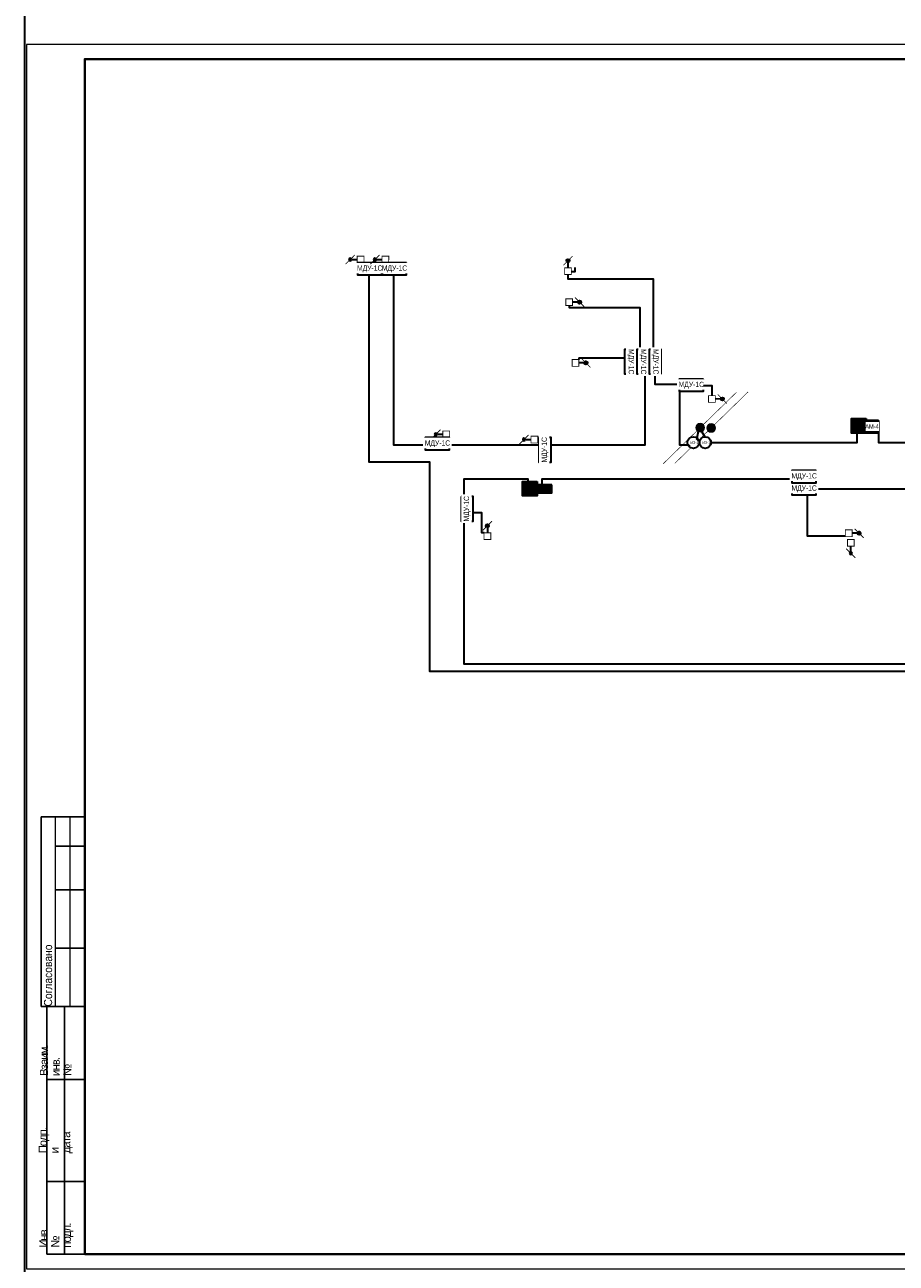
# Model space of a CAD drawing. Header units: millimetres. Extents: x -195178 to 1761886, y 140622 to 301105.
# Tile 88 of 131: x 831192 to 861094, y 224498 to 266979. Entities that reach past the tile are written whole.
import ezdxf
from ezdxf.enums import TextEntityAlignment as Align

# ---------------------------------------------------------------- set-up
doc = ezdxf.new("R2010")
doc.units = ezdxf.units.MM
doc.set_wipeout_variables(frame=1)
for name, color, linetype, lineweight in [('_АПС_Оборудование', 1, 'Continuous', 30), ('format-line3', 7, 'Continuous', 13), ('RC-Извещатели_пожарные', 1, 'Continuous', 30), ('Воздуховоды', 7, 'Continuous', 18), ('ОС', 5, 'Continuous', 25), ('Рамка', 7, 'Continuous', 18), ('СС-011-ПОЖ-СИГНАЛИЗАЦИЯ', 1, 'Continuous', 30), ('УГО АПС и АПЗ$0$_АПС_Оборудование', 1, 'Continuous', 30), ('УГО АПС и АПЗ$0$СС-011-ПОЖ-СИГНАЛИЗАЦИЯ', 1, 'Continuous', 30)]:
    doc.layers.add(name, color=color, linetype=linetype, lineweight=lineweight)
for name, color, linetype in [('EI_HATCH_GALV', 7, 'Continuous'), ('АПС', 5, 'Continuous'), ('АПС_Оборудование', 1, 'Continuous'), ('ССПС', 5, 'Continuous'), ('формат', 250, 'Continuous')]:
    doc.layers.add(name, color=color, linetype=linetype)
doc.styles.add('1111', font='ARIALN.TTF')
doc.styles.add('Arial', font='arial.ttf', dxfattribs={"width": 0.9, "height": 700})
doc.styles.add('Arial Narrow', font='ARIALN.TTF', dxfattribs={"width": 0.9, "height": 600})
doc.styles.add('CP.Text', font='arial.ttf')

# ---------------------------------------------------------------- blocks, each defined once
blk = doc.blocks.new('*U29')
for p, q in [((-574, 155), (-589, 155)), ((-589, 90), (-589, 155)), ((-574, 145), (-584, 145)), ((-574, 130), (-584, 130)), ((-574, 110), (-584, 110)), ((-587, 90), (-589, 90)), ((-587, 5), (-587, 90)), ((-574, 90), (-587, 90)), ((-581, 5), (-581, 90)), ((-574, 65), (-587, 65)), ((-574, 30), (-587, 30)), ((-574, 5), (-587, 5))]:
    blk.add_line(p, q)
at = {"color": 0, "lineweight": 0}
blk.add_lwpolyline([(-594, 0), (0, 0), (0, 420), (-594, 420)], close=True, dxfattribs=at)
at = {"lineweight": 40}
blk.add_lwpolyline([(-574, 5), (-5, 5), (-5, 415), (-574, 415)], close=True, dxfattribs=at)
at = {"layer": 'format-line3', "linetype": 'ByBlock'}
for p, q in [((-584, 90), (-584, 155)), ((-579, 90), (-579, 155))]:
    blk.add_line(p, q, dxfattribs=at)
at = {"style": 'Arial', "width": 0.9}
blk.add_text('Формат:', height=2.8, dxfattribs=at).set_placement((-53.97, 1.25))
at = {"char_height": 2.8, "width": 0.2, "attachment_point": 4, "rotation": 90, "line_spacing_factor": 0.857143, "style": 'Arial'}
for s, insert in [('{\\W0.45993; }Согласовано', (-586.58, 90)), ('{\\W0.62543;\\T0.75; \\W1;Взаим. инв. №}', (-584, 66.14)), ('{\\W0.5838;\\T0.8; \\W1;Подп. и дата}', (-584, 39.63)), ('{\\W0.5838;\\T0.8; \\W1;Инв. № подл.}', (-583.77, 7.25))]:
    blk.add_mtext(s, dxfattribs=dict(at, insert=insert))
at = {"style": 'Arial', "width": 0.9, "flags": 8}
blk.add_attdef('FORMAT', (-36.87, 1.26), '', height=2.8, dxfattribs=at)
blk = doc.blocks.new('озк_пр')
at = {"layer": 'УГО АПС и АПЗ$0$_АПС_Оборудование', "ltscale": 200}
h = blk.add_hatch(color=1, dxfattribs=at)
h.dxf.hatch_style = 1
h.paths.add_polyline_path([(468761, -41723, 1), (468650, -41723, 1)])
at = {"color": 1, "const_width": 29.5}
blk.add_lwpolyline([(468549, -41567), (468666, -41684)], dxfattribs=at)
at = {"layer": 'УГО АПС и АПЗ$0$_АПС_Оборудование', "color": 1, "lineweight": 35, "ltscale": 200}
blk.add_line((468636, -41723), (468463, -41723), dxfattribs=at)
at = {"layer": 'УГО АПС и АПЗ$0$_АПС_Оборудование', "color": 1, "const_width": 29.5}
blk.add_lwpolyline([(468233, -41839), (468463, -41839), (468463, -41608), (468232, -41608)], close=True, dxfattribs=at)
blk.add_lwpolyline([(468745, -41762), (468862, -41880)], dxfattribs=at)
at = {"layer": 'УГО АПС и АПЗ$0$_АПС_Оборудование', "color": 1}
blk.add_circle((468706, -41723), 55.4, dxfattribs=at)
blk = doc.blocks.new('пд_выт')
at = {"layer": 'Воздуховоды', "true_color": 0xcd6928}
h = blk.add_hatch(color=32, dxfattribs=at)
h.dxf.hatch_style = 1
h.paths.add_polyline_path([(468770, -40558, 1), (468659, -40558, 1)])
at = {"layer": 'Воздуховоды', "color": 32, "lineweight": 30, "true_color": 0xcd6928}
blk.add_line((468645, -40558), (468472, -40558), dxfattribs=at)
at = {"layer": 'Воздуховоды', "color": 32, "true_color": 0xcd6928, "const_width": 29.5}
blk.add_lwpolyline([(468242, -40674), (468472, -40673), (468472, -40443), (468241, -40443)], close=True, dxfattribs=at)
for points in [[(468558, -40401), (468675, -40519)], [(468754, -40597), (468871, -40714)]]:
    blk.add_lwpolyline(points, dxfattribs=at)
at = {"layer": 'Воздуховоды', "color": 32, "true_color": 0xcd6928}
blk.add_circle((468715, -40558), 55.4, dxfattribs=at)
blk = doc.blocks.new('пд_пр')
at = {"layer": 'Воздуховоды', "true_color": 0x008800}
h = blk.add_hatch(color=96, dxfattribs=at)
h.dxf.hatch_style = 1
h.paths.add_polyline_path([(468765, -40912, 1), (468654, -40912, 1)])
at = {"layer": 'Воздуховоды', "color": 96, "lineweight": 30, "true_color": 0x008800}
blk.add_line((468640, -40912), (468467, -40912), dxfattribs=at)
at = {"layer": 'Воздуховоды', "color": 96, "true_color": 0x008800, "const_width": 29.5}
blk.add_lwpolyline([(468237, -41028), (468468, -41028), (468467, -40797), (468237, -40797)], close=True, dxfattribs=at)
for points in [[(468553, -40755), (468671, -40873)], [(468749, -40951), (468867, -41069)]]:
    blk.add_lwpolyline(points, dxfattribs=at)
at = {"layer": 'Воздуховоды', "color": 96, "true_color": 0x008800}
blk.add_circle((468710, -40912), 55.4, dxfattribs=at)
blk = doc.blocks.new('УДП')
at = {"color": 30}
blk.add_wipeout([(324223, -148669), (324222, -149169), (323722, -149169), (323723, -148669)], dxfattribs=at).dxf.layer = 'RC-Извещатели_пожарные'
blk.add_wipeout([(323722, -149169), (323723, -148669), (324223, -148669), (324222, -149169)], dxfattribs=at).dxf.layer = 'RC-Извещатели_пожарные'
at = {"layer": 'EI_HATCH_GALV', "lineweight": 30, "true_color": 0xffffff}
h = blk.add_hatch(color=7, dxfattribs=at)
h.dxf.hatch_style = 1
h.paths.add_polyline_path([(324223, -148669), (324222, -149169), (323722, -149169), (323723, -148669)])
at = {"layer": 'RC-Извещатели_пожарные', "color": 30, "ltscale": 30}
blk.add_lwpolyline([(324223, -148669), (324222, -149169), (323722, -149169), (323723, -148669)], close=True, dxfattribs=at)
at = {"layer": 'RC-Извещатели_пожарные', "color": 30, "ltscale": 30, "const_width": 37.5}
blk.add_lwpolyline([(323823, -148769, 1), (324123, -148769, 1)], format="xyb", dxfattribs=at)
blk.add_lwpolyline([(323972, -148919), (323972, -149069)], dxfattribs=at)
at = {"color": 30, "lineweight": 30, "style": 'Arial Narrow', "width": 0.9}
blk.add_text('ДУ', height=100, dxfattribs=at).set_placement((323814, -149078), align=Align.MIDDLE_CENTER)
blk = doc.blocks.new('ам-4')
blk.add_wipeout([(-197, 213), (223, 213), (223, -207), (-197, -207)]).dxf.layer = 'АПС_Оборудование'
at = {"layer": 'EI_HATCH_GALV', "lineweight": 30, "true_color": 0xffffff}
h = blk.add_hatch(color=7, dxfattribs=at)
h.dxf.hatch_style = 1
h.paths.add_polyline_path([(223, -207), (-197, -207), (-197, 213), (223, 213)])
at = {"layer": '_АПС_Оборудование', "lineweight": 40, "ltscale": 100}
blk.add_lwpolyline([(223, -207), (-197, -207), (-197, 213), (223, 213)], close=True, dxfattribs=at)
at = {"layer": '_АПС_Оборудование', "ltscale": 100, "insert": (15, 13), "char_height": 150.98, "attachment_point": 5, "style": 'Arial Narrow', "bg_fill": 2}
blk.add_mtext_dynamic_manual_height_columns('\\pxi-0.17961;АМ-4', width=300, gutter_width=144375, heights=[0], dxfattribs=at)
blk = doc.blocks.new('_МДУ')
at = {"color": 1}
blk.add_wipeout([(-350, 175), (350, 175), (350, -175), (-350, -175)], dxfattribs=at)
at = {"layer": 'АПС', "color": 1, "lineweight": 30, "ltscale": 200}
blk.add_lwpolyline([(350, 175), (-350, 175), (-350, -175), (350, -175)], close=True, dxfattribs=at)
at = {"layer": 'АПС', "color": 0, "lineweight": 30, "ltscale": 200, "insert": (3, 0), "char_height": 150, "width": 668.29, "attachment_point": 5, "style": 'Arial Narrow', "bg_fill": 2}
blk.add_mtext('МДУ-1C', dxfattribs=at)
blk = doc.blocks.new('озк_выт')
at = {"layer": 'УГО АПС и АПЗ$0$_АПС_Оборудование', "ltscale": 200}
h = blk.add_hatch(color=5, dxfattribs=at)
h.dxf.hatch_style = 1
h.paths.add_polyline_path([(468756, -41333, 1), (468645, -41333, 1)])
at = {"color": 5, "const_width": 29.5}
blk.add_lwpolyline([(468544, -41177), (468661, -41294)], dxfattribs=at)
at = {"layer": 'УГО АПС и АПЗ$0$_АПС_Оборудование', "color": 5, "lineweight": 35, "ltscale": 200}
blk.add_line((468631, -41333), (468458, -41334), dxfattribs=at)
at = {"layer": 'УГО АПС и АПЗ$0$_АПС_Оборудование', "color": 5, "const_width": 29.5}
blk.add_lwpolyline([(468227, -41449), (468458, -41449), (468458, -41218), (468227, -41218)], close=True, dxfattribs=at)
blk.add_lwpolyline([(468740, -41373), (468857, -41490)], dxfattribs=at)
at = {"layer": 'УГО АПС и АПЗ$0$_АПС_Оборудование', "color": 5}
blk.add_circle((468700, -41333), 55.4, dxfattribs=at)
blk = doc.blocks.new('авфывыа')
at = {"lineweight": 40, "ltscale": 2, "true_color": 0xffffff}
h = blk.add_hatch(color=7, dxfattribs=at)
h.dxf.hatch_style = 1
h.paths.add_polyline_path([(287340, 199933), (287843, 199933), (287843, 200201), (287340, 200201)])
at = {"layer": 'ОС', "color": 1, "lineweight": 30}
blk.add_lwpolyline([(287843, 200201), (287340, 200201), (287340, 199933), (287843, 199933)], close=True, dxfattribs=at)
at = {"layer": 'ССПС', "color": 1, "lineweight": -2, "ltscale": 1000, "style": '1111', "width": 0.8}
blk.add_text('АМ-1', height=151, dxfattribs=at).set_placement((287425, 199988))
blk = doc.blocks.new('*U83')
h = blk.add_hatch(color=256)
edge = h.paths.add_edge_path()
edge.add_arc((0, 0), 38.7, 0, 360)
for points in [[(348, 348, 0, 50, 0), (206, 206, 5, 5, 0), (0, 0, 5, 5, 0)], [(0, 0, 0, 50, 0), (-141, -141, 5, 5, 0), (-348, -348, 5, 5, 0)]]:
    blk.add_lwpolyline(points, format="xyseb")
blk.add_circle((0, 0), 38.7)
blk = doc.blocks.new('*U80')
h = blk.add_hatch(color=256)
edge = h.paths.add_edge_path()
edge.add_arc((0, 0), 38.7, 0, 360)
for points in [[(0, 0, 0, 50, 0), (141, 141, 5, 5, 0), (348, 348, 5, 5, 0)], [(-348, -348, 0, 50, 0), (-206, -206, 5, 5, 0), (0, 0, 5, 5, 0)]]:
    blk.add_lwpolyline(points, format="xyseb")
blk.add_circle((0, 0), 38.7)
blk = doc.blocks.new('ИЗ-1')
blk.add_wipeout([(469979, -66893), (470179, -67093), (470379, -66893), (470179, -66693)])
blk.add_circle((470179, -66893), 200)
at = {"layer": 'УГО АПС и АПЗ$0$СС-011-ПОЖ-СИГНАЛИЗАЦИЯ', "color": 1, "style": 'CP.Text', "width": 0.8}
blk.add_text('ИЗ-1', height=90, dxfattribs=at).set_placement((470079, -66939))

msp = doc.modelspace()

# ---------------------------------------------------------------- linework, layer by layer
at = {"layer": 'Рамка'}
msp.add_lwpolyline([(833251, 224805), (890151, 224805), (890151, 265805), (833251, 265805)], close=True, dxfattribs=at)
at = {"layer": 'СС-011-ПОЖ-СИГНАЛИЗАЦИЯ', "lineweight": 30, "ltscale": 100}
msp.add_lwpolyline([(831192, 179456), (831192, 291964)], dxfattribs=at)
at = {"layer": 'СС-011-ПОЖ-СИГНАЛИЗАЦИЯ', "color": 1, "lineweight": 30}
for points in [[(863529, 244800), (845086, 244800), (845086, 244800), (845086, 244907), (845086, 251973), (843012, 251973), (843012, 258549), (843839, 258549), (843839, 252572), (852474, 252572), (852474, 255356), (852015, 255356), (852015, 255541), (852809, 255541), (852809, 254648), (853662, 254648), (853662, 252572), (854212, 252572), (854336, 253150)], [(854340, 253150), (854646, 252650), (859748, 252650), (859748, 253143), (860484, 253143), (860484, 252650), (862997, 252650)], [(862997, 251046), (857863, 251046), (857863, 251387), (848933, 251387), (848933, 251084), (848468, 251084), (848468, 251387), (846254, 251387), (846254, 245061), (863529, 245061)]]:
    msp.add_lwpolyline(points, dxfattribs=at)
at = {"layer": 'СС-011-ПОЖ-СИГНАЛИЗАЦИЯ', "color": 30, "lineweight": 30, "ltscale": 100, "true_color": 0xf26722}
msp.add_lwpolyline([(849968, 258512), (850078, 258512), (850078, 258650)], dxfattribs=at)
at = {"layer": 'СС-011-ПОЖ-СИГНАЛИЗАЦИЯ', "color": 30, "lineweight": 30, "ltscale": 100}
msp.add_lwpolyline([(850205, 255551), (850205, 255495)], dxfattribs=at)

# ---------------------------------------------------------------- block references
at = {"layer": 'СС-011-ПОЖ-СИГНАЛИЗАЦИЯ', "lineweight": 30, "xscale": -1}
for name, p in [('пд_выт', (1311072, 299484)), ('пд_выт', (1314011, 293490)), ('пд_пр', (1317031, 293663))]:
    msp.add_blockref(name, p, dxfattribs=at)
at = {"layer": 'СС-011-ПОЖ-СИГНАЛИЗАЦИЯ', "lineweight": 30, "rotation": 90}
for p in [(808107, -209818), (805342, -218909)]:
    msp.add_blockref('озк_пр', p, dxfattribs=at)
at = {"layer": 'СС-011-ПОЖ-СИГНАЛИЗАЦИЯ', "lineweight": 30}
for p in [(381527, 298799), (381747, 296714), (386427, 295476), (391122, 290870)]:
    msp.add_blockref('озк_выт', p, dxfattribs=at)
at = {"layer": 'СС-011-ПОЖ-СИГНАЛИЗАЦИЯ', "lineweight": 30, "xscale": -1, "rotation": 90}
msp.add_blockref('пд_выт', (818977, 717565), dxfattribs=at)
at = {"layer": 'формат', "xscale": 100, "yscale": 100, "zscale": 100}
msp.add_blockref('*U29', (890651, 224305), dxfattribs=at).add_auto_attribs({'FORMAT': 'А2'})

# ---------------------------------------------------------------- next in the draw order: block references
at = {"layer": '_АПС_Оборудование', "color": 0, "lineweight": 30, "xscale": 1.2, "yscale": 1.2, "zscale": 1.2}
for p in [(843024, 258607), (854060, 254616), (845349, 252607), (857930, 251062)]:
    msp.add_blockref('_МДУ', p, dxfattribs=at)
for p, rotation in [((851981, 255424), 270), ((849042, 252397), 90), ((846373, 250374), 90)]:
    msp.add_blockref('_МДУ', p, dxfattribs=dict(at, rotation=rotation))
at = {"layer": 'СС-011-ПОЖ-СИГНАЛИЗАЦИЯ', "lineweight": 30}
for p in [(535840, 402137), (524548, 399986)]:
    msp.add_blockref('УДП', p, dxfattribs=at)

# ---------------------------------------------------------------- next in the draw order: linework, layer by layer
at = {"layer": 'СС-011-ПОЖ-СИГНАЛИЗАЦИЯ', "color": 30, "lineweight": 30, "ltscale": 100}
for points in [[(849831, 258414), (849831, 258266), (852749, 258266), (852749, 255844)], [(849870, 257350), (849870, 257284), (852296, 257284), (852296, 255844)], [(850205, 255551), (851769, 255551)], [(854480, 254611), (854771, 254611), (854772, 254257)], [(859350, 249441), (858053, 249440), (858053, 250852)], [(846950, 249554), (846874, 249554), (846874, 250234), (846583, 250234)]]:
    msp.add_lwpolyline(points, dxfattribs=at)

# ---------------------------------------------------------------- next in the draw order: block references
at = {"xscale": 3.600000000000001, "yscale": 3.600000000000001, "zscale": 3.600000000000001, "rotation": 359.2880171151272}
for name, p in [('*U83', (854366, 253158)), ('*U80', (854743, 253150))]:
    msp.add_blockref(name, p, dxfattribs=at)
at = {"color": 6}
msp.add_blockref('авфывыа', (561428, 50993), dxfattribs=at)
at = {"layer": '_АПС_Оборудование'}
msp.add_blockref('ам-4', (860259, 253188), dxfattribs=at)
at = {"layer": '_АПС_Оборудование', "color": 0, "lineweight": 30, "xscale": 1.2, "yscale": 1.2, "zscale": 1.2}
msp.add_blockref('_МДУ', (857930, 251482), dxfattribs=at)
at = {"layer": 'СС-011-ПОЖ-СИГНАЛИЗАЦИЯ', "lineweight": 30, "xscale": -1}
msp.add_blockref('пд_выт', (1311922, 299484), dxfattribs=at)

# ---------------------------------------------------------------- next in the draw order: block references
at = {"layer": '_АПС_Оборудование', "color": 0, "lineweight": 30, "xscale": 1.2, "yscale": 1.2, "zscale": 1.2}
msp.add_blockref('_МДУ', (843874, 258607), dxfattribs=at)
at = {"layer": '_АПС_Оборудование', "color": 0, "lineweight": 30, "xscale": 1.2, "yscale": 1.2, "zscale": 1.2, "rotation": 270}
msp.add_blockref('_МДУ', (852401, 255424), dxfattribs=at)
at = {"layer": 'RC-Извещатели_пожарные', "lineweight": 30}
msp.add_blockref('ИЗ-1', (384359, 319542), dxfattribs=at)

# ---------------------------------------------------------------- next in the draw order: block references
at = {"layer": '_АПС_Оборудование', "color": 0, "lineweight": 30, "xscale": 1.2, "yscale": 1.2, "zscale": 1.2, "rotation": 270}
msp.add_blockref('_МДУ', (852821, 255424), dxfattribs=at)
at = {"layer": 'RC-Извещатели_пожарные', "lineweight": 30}
msp.add_blockref('ИЗ-1', (383953, 319542), dxfattribs=at)

doc.saveas('drawing.dxf')
